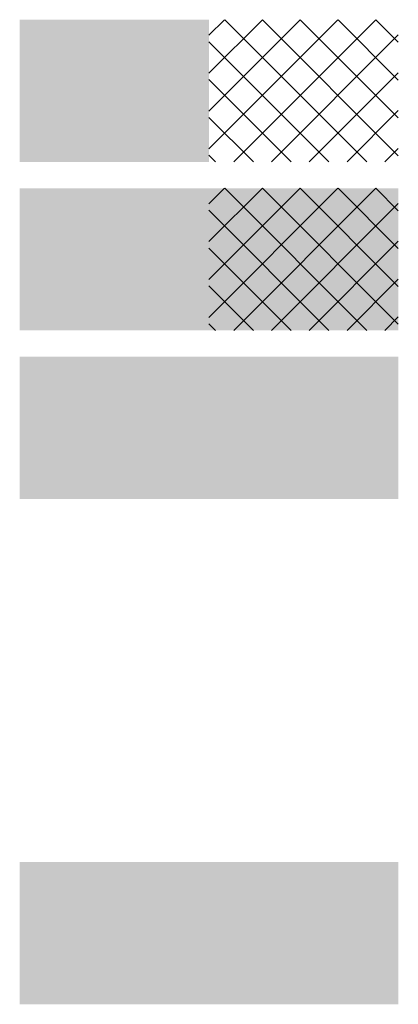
# Model space of a CAD drawing. Extents: x -698823 to -696424, y -1038555 to -1037403.
# Tile 26 of 42: x -697112.33 to -697107.83, y -1038555.41 to -1038543.72. Entities that reach past the tile are written whole.
import ezdxf

# ---------------------------------------------------------------- set-up
doc = ezdxf.new("R2010")
doc.units = 0
for name, color, linetype, lineweight in [('1-šrafy-chodník', 41, 'Continuous', 5), ('1-šrafy-komunikace', 254, 'Continuous', 5), ('1-šrafy-ostrůvky', 251, 'Continuous', 5), ('1-šrafy-zeleň', 71, 'Continuous', 5)]:
    doc.layers.add(name, color=color, linetype=linetype, lineweight=lineweight)

msp = doc.modelspace()

# ---------------------------------------------------------------- hatches: boundary and pattern name
at = {"layer": '1-šrafy-chodník'}
msp.add_hatch(color=256, dxfattribs=at).paths.add_polyline_path([(-697112.329, -1038545.721), (-697112.329, -1038547.408), (-697107.829, -1038547.408), (-697107.829, -1038545.721)])
at = {"layer": '1-šrafy-komunikace'}
msp.add_hatch(color=256, dxfattribs=at).paths.add_polyline_path([(-697110.079, -1038543.721), (-697112.329, -1038543.721), (-697112.329, -1038545.409), (-697110.079, -1038545.409)])
h = msp.add_hatch(dxfattribs=at)
h.set_pattern_fill('ANSI37', color=256, scale=0.1, style=0)
h.paths.add_polyline_path([(-697107.829, -1038543.721), (-697110.079, -1038543.721), (-697110.079, -1038545.409), (-697107.829, -1038545.409)])
h = msp.add_hatch(dxfattribs=at)
h.set_pattern_fill('ANSI37', color=256, scale=0.1, style=0)
h.set_pattern_definition([(45, (2e-10, -1.99927), (-0.22450640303, 0.22450640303), []), (135, (2e-10, -1.99927), (-0.22450640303, -0.22450640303), [])])
h.paths.add_polyline_path([(-697107.829, -1038545.721), (-697110.079, -1038545.721), (-697110.079, -1038547.408), (-697107.829, -1038547.408)])
at = {"layer": '1-šrafy-ostrůvky'}
msp.add_hatch(color=256, dxfattribs=at).paths.add_polyline_path([(-697112.329, -1038547.72), (-697112.329, -1038549.407), (-697107.829, -1038549.407), (-697107.829, -1038547.72)])
at = {"layer": '1-šrafy-zeleň'}
msp.add_hatch(color=256, dxfattribs=at).paths.add_polyline_path([(-697112.329, -1038553.718), (-697112.329, -1038555.405), (-697107.829, -1038555.405), (-697107.829, -1038553.718)])

doc.saveas('drawing.dxf')
